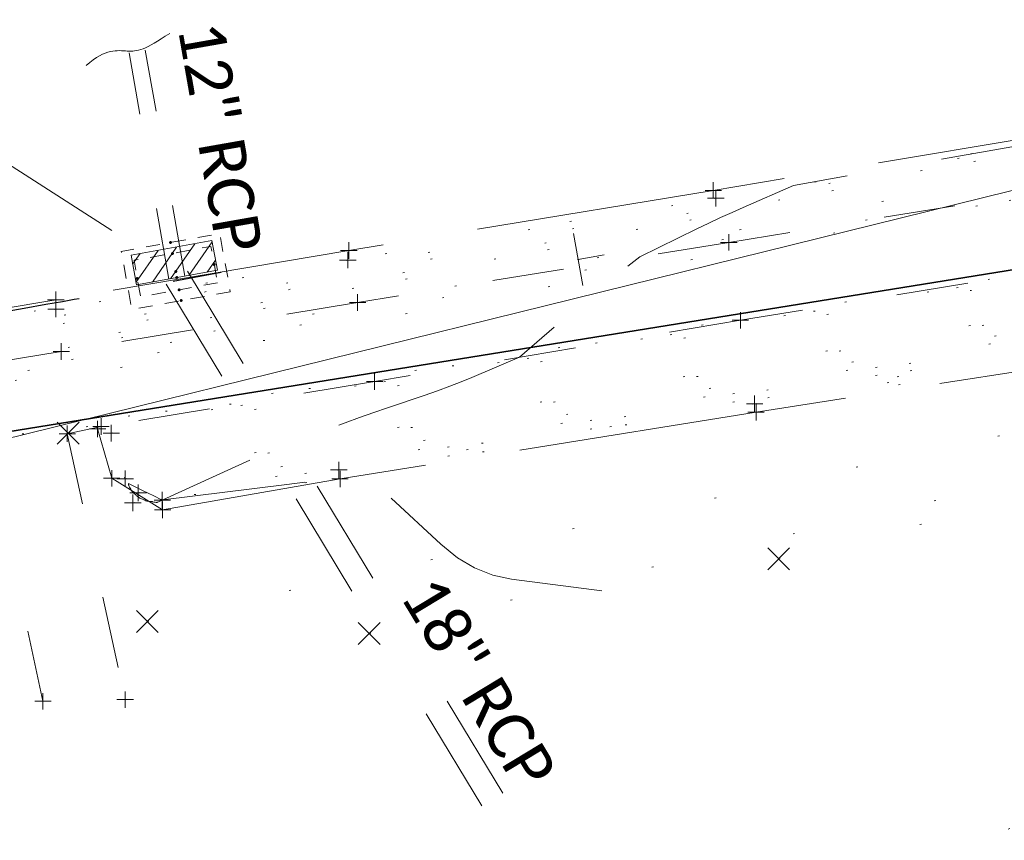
# Model space of a CAD drawing. Extents: x 413123 to 1465301, y 377724 to 504150.
# Tile 224 of 256: x 1463240 to 1463300, y 433819 to 433868. Entities that reach past the tile are written whole.
import ezdxf

# ---------------------------------------------------------------- set-up
doc = ezdxf.new("R2010")
doc.units = 0
doc.header["$MEASUREMENT"] = 0
for name, pattern in [('DGN Style 1', [8.732639, 0.01453, -8.718109]), ('DGN Style 2', [14.530182, 8.718109, -5.812073]), ('DGN Style 3', [20.342255, 14.530182, -5.812073]), ('DGN Style 4', [23.262821, 11.624146, -5.812073, 0.01453, -5.812073]), ('DGN Style 5', [10.171127, 4.359055, -5.812073]), ('DGN Style 6', [27.636406, 10.171127, -5.812073, 0.01453, -5.812073, 0.01453, -5.812073]), ('DGN Style 7', [29.060364, 13.077164, -5.812073, 4.359055, -5.812073]), ('drainage01', [1.599997, 0.849998, -0.749999]), ('ohcombex', [0])]:
    doc.linetypes.add(name, pattern=pattern)
for name, color, linetype, lineweight in [('DR_X_Cells', 151, 'DGN Style 2', 0), ('DR_X_Cells (Construction)', 151, 'DGN Style 2', 0), ('DR_X_Storm_Sewer', 151, 'DGN Style 5', 0), ('DR_X_Text', 7, 'Continuous', 0), ('DT_X_Contour_Major', 132, 'DGN Style 3', 30), ('DT_X_Contour_Minor', 136, 'DGN Style 3', 0), ('DT_X_Terrain_Ground_Line', 92, 'DGN Style 3', 13), ('GK_Drainage_Nodes (Construction)', 7, 'Continuous', 53), ('PV_X_Curb', 120, 'DGN Style 1', 0), ('PV_X_EOP', 7, 'DGN Style 3', 0), ('PV_X_Walk', 120, 'DGN Style 5', 0), ('SN_X_Public', 3, 'Continuous', 0), ('SN_X_Public (Construction)', 3, 'Continuous', 0), ('SV_X_Random_Point (Construction)', 7, 'Continuous', 0), ('UT_X_Overhead_Combined', 30, 'ohcombex', 0)]:
    doc.layers.add(name, color=color, linetype=linetype, lineweight=lineweight)
for name, color, linetype, lineweight, transparency in [('SV_Observation (Construction)', 97, 'DGN Style 1', 0, 0.9), ('SV_Setup (Construction)', 4, 'Continuous', 30, 0.9), ('SV_X_Shot_Marker (Construction)', 40, 'Continuous', 0, 0.5)]:
    doc.layers.add(name, color=color, linetype=linetype, lineweight=lineweight, transparency=transparency)
doc.styles.add('X_Straight-Normal LS 0.50', font='calibril.ttf', dxfattribs={"height": 0.14})
doc.styles.add('X_Straight-Normal LS 0.50_0', font='calibril.ttf')
doc.dimstyles.new('X_Dec-0  Masked  Straight', dxfattribs={"dimtxt": 0.14, "dimasz": 0.14, "dimexe": 0.07, "dimexo": 0.07, "dimgap": 0.07, "dimtad": 1, "dimdec": 0, "dimzin": 3, "dimdsep": 46, "dimtxsty": 'X_Straight-Normal LS 0.50_0', "dimcen": 0, "dimclrd": 7, "dimclre": 7, "dimaunit": 1, "dimadec": 4, "dimazin": 2, "dimtfac": 1, "dimtdec": 0, "dimtofl": 0, "dimtmove": 1, "dimatfit": 1, "dimfxl": 1, "dimtolj": 1, "dimtzin": 3, "dimlwd": 0, "dimlwe": 0, "dimarcsym": 0})

# ---------------------------------------------------------------- blocks, each defined once
blk = doc.blocks.new('SVPT_551')
at = {"layer": 'SV_X_Shot_Marker (Construction)', "transparency": 33554495}
for p, q in [((-0.025, 0), (0.025, 0)), ((0, 0.025), (0, -0.025))]:
    blk.add_line(p, q, dxfattribs=at)
blk.add_point((0, 0), dxfattribs=at)
blk = doc.blocks.new('SVPT_552')
at = {"layer": 'SV_X_Shot_Marker (Construction)', "transparency": 33554495}
for p, q in [((0, 0.025), (0, -0.025)), ((-0.025, 0), (0.025, 0))]:
    blk.add_line(p, q, dxfattribs=at)
blk.add_point((0, 0), dxfattribs=at)
blk = doc.blocks.new('X_121')
at = {"layer": 'SV_X_Random_Point (Construction)', "color": 7, "linetype": 'Continuous', "lineweight": 0, "transparency": 33554559}
for p, q in [((-0.0333, -0.0334), (0.0333, 0.0334)), ((-0.0333, 0.0334), (0.0333, -0.0334))]:
    blk.add_line(p, q, dxfattribs=at)
blk = doc.blocks.new('X_122')
at = {"layer": 'SV_X_Random_Point (Construction)', "color": 7, "linetype": 'Continuous', "lineweight": 0, "transparency": 33554559}
for p, q in [((-0.0333, -0.0334), (0.0333, 0.0334)), ((-0.0333, 0.0334), (0.0333, -0.0334))]:
    blk.add_line(p, q, dxfattribs=at)
blk = doc.blocks.new('SVPT_553')
at = {"layer": 'SV_X_Shot_Marker (Construction)', "transparency": 33554495}
for p, q in [((-0.025, 0), (0.025, 0)), ((0, 0.025), (0, -0.025))]:
    blk.add_line(p, q, dxfattribs=at)
blk.add_point((0, 0), dxfattribs=at)
blk = doc.blocks.new('SVPT_554')
at = {"layer": 'SV_X_Shot_Marker (Construction)', "transparency": 33554495}
for p, q in [((0, 0.025), (0, -0.025)), ((-0.025, 0), (0.025, 0))]:
    blk.add_line(p, q, dxfattribs=at)
blk.add_point((0, 0), dxfattribs=at)
blk = doc.blocks.new('SVPT_555')
at = {"layer": 'SV_X_Shot_Marker (Construction)', "transparency": 33554495}
for p, q in [((-0.025, 0), (0.025, 0)), ((0, 0.025), (0, -0.025))]:
    blk.add_line(p, q, dxfattribs=at)
blk.add_point((0, 0), dxfattribs=at)
blk = doc.blocks.new('SVPT_556')
at = {"layer": 'SV_X_Shot_Marker (Construction)', "transparency": 33554495}
for p, q in [((-0.025, 0), (0.025, 0)), ((0, 0.025), (0, -0.025))]:
    blk.add_line(p, q, dxfattribs=at)
blk.add_point((0, 0), dxfattribs=at)
blk = doc.blocks.new('SVPT_557')
at = {"layer": 'SV_X_Shot_Marker (Construction)', "transparency": 33554495}
for p, q in [((-0.025, 0), (0.025, 0)), ((0, 0.025), (0, -0.025))]:
    blk.add_line(p, q, dxfattribs=at)
blk.add_point((0, 0), dxfattribs=at)
blk = doc.blocks.new('SVPT_558')
at = {"layer": 'SV_X_Shot_Marker (Construction)', "transparency": 33554495}
for p, q in [((-0.025, 0), (0.025, 0)), ((0, 0.025), (0, -0.025))]:
    blk.add_line(p, q, dxfattribs=at)
blk.add_point((0, 0), dxfattribs=at)
blk = doc.blocks.new('SVPT_559')
at = {"layer": 'SV_X_Shot_Marker (Construction)', "transparency": 33554495}
for p, q in [((-0.025, 0), (0.025, 0)), ((0, 0.025), (0, -0.025))]:
    blk.add_line(p, q, dxfattribs=at)
blk.add_point((0, 0), dxfattribs=at)
blk = doc.blocks.new('SVPT_560')
at = {"layer": 'SV_X_Shot_Marker (Construction)', "transparency": 33554495}
for p, q in [((-0.025, 0), (0.025, 0)), ((0, 0.025), (0, -0.025))]:
    blk.add_line(p, q, dxfattribs=at)
blk.add_point((0, 0), dxfattribs=at)
blk = doc.blocks.new('SVPT_561')
at = {"layer": 'SV_X_Shot_Marker (Construction)', "transparency": 33554495}
for p, q in [((-0.025, 0), (0.025, 0)), ((0, 0.025), (0, -0.025))]:
    blk.add_line(p, q, dxfattribs=at)
blk.add_point((0, 0), dxfattribs=at)
blk = doc.blocks.new('SVPT_562')
at = {"layer": 'SV_X_Shot_Marker (Construction)', "transparency": 33554495}
for p, q in [((-0.025, 0), (0.025, 0)), ((0, 0.025), (0, -0.025))]:
    blk.add_line(p, q, dxfattribs=at)
blk.add_point((0, 0), dxfattribs=at)
blk = doc.blocks.new('X_123')
at = {"layer": 'SV_X_Random_Point (Construction)', "color": 7, "linetype": 'Continuous', "lineweight": 0, "transparency": 33554559}
for p, q in [((-0.0333, -0.0334), (0.0333, 0.0334)), ((-0.0333, 0.0334), (0.0333, -0.0334))]:
    blk.add_line(p, q, dxfattribs=at)
blk = doc.blocks.new('X_124')
at = {"layer": 'SV_X_Random_Point (Construction)', "color": 7, "linetype": 'Continuous', "lineweight": 0, "transparency": 33554559}
for p, q in [((-0.0333, -0.0334), (0.0333, 0.0334)), ((-0.0333, 0.0334), (0.0333, -0.0334))]:
    blk.add_line(p, q, dxfattribs=at)
blk = doc.blocks.new('SGN1P_10')
at = {"layer": 'SN_X_Public', "color": 3, "linetype": 'Continuous', "lineweight": 0}
for p, q in [((0, 0.08), (0, -0.08)), ((0, 0), (-0.08, 0))]:
    blk.add_line(p, q, dxfattribs=at)
at = {"layer": 'SN_X_Public (Construction)', "color": 3, "linetype": 'Continuous', "lineweight": 30}
blk.add_point((0, 0), dxfattribs=at)
blk = doc.blocks.new('SVPT_577')
at = {"layer": 'SV_X_Shot_Marker (Construction)', "transparency": 33554495}
for p, q in [((-0.025, 0), (0.025, 0)), ((0, 0.025), (0, -0.025))]:
    blk.add_line(p, q, dxfattribs=at)
blk.add_point((0, 0), dxfattribs=at)
blk = doc.blocks.new('SVPT_578')
at = {"layer": 'SV_X_Shot_Marker (Construction)', "transparency": 33554495}
for p, q in [((-0.025, 0), (0.025, 0)), ((0, 0.025), (0, -0.025))]:
    blk.add_line(p, q, dxfattribs=at)
blk.add_point((0, 0), dxfattribs=at)
blk = doc.blocks.new('SVPT_579')
at = {"layer": 'SV_X_Shot_Marker (Construction)', "transparency": 33554495}
for p, q in [((-0.025, 0), (0.025, 0)), ((0, 0.025), (0, -0.025))]:
    blk.add_line(p, q, dxfattribs=at)
blk.add_point((0, 0), dxfattribs=at)
blk = doc.blocks.new('SVPT_580')
at = {"layer": 'SV_X_Shot_Marker (Construction)', "transparency": 33554495}
for p, q in [((-0.025, 0), (0.025, 0)), ((0, 0.025), (0, -0.025))]:
    blk.add_line(p, q, dxfattribs=at)
blk.add_point((0, 0), dxfattribs=at)
blk = doc.blocks.new('SVPT_581')
at = {"layer": 'SV_X_Shot_Marker (Construction)', "transparency": 33554495}
for p, q in [((-0.025, 0), (0.025, 0)), ((0, 0.025), (0, -0.025))]:
    blk.add_line(p, q, dxfattribs=at)
blk.add_point((0, 0), dxfattribs=at)
blk = doc.blocks.new('SVPT_582')
at = {"layer": 'SV_X_Shot_Marker (Construction)', "transparency": 33554495}
for p, q in [((-0.025, 0), (0.025, 0)), ((0, 0.025), (0, -0.025))]:
    blk.add_line(p, q, dxfattribs=at)
blk.add_point((0, 0), dxfattribs=at)
blk = doc.blocks.new('SVPT_583')
at = {"layer": 'SV_X_Shot_Marker (Construction)', "transparency": 33554495}
for p, q in [((-0.025, 0), (0.025, 0)), ((0, 0.025), (0, -0.025))]:
    blk.add_line(p, q, dxfattribs=at)
blk.add_point((0, 0), dxfattribs=at)
blk = doc.blocks.new('SVPT_584')
at = {"layer": 'SV_X_Shot_Marker (Construction)', "transparency": 33554495}
for p, q in [((-0.025, 0), (0.025, 0)), ((0, 0.025), (0, -0.025))]:
    blk.add_line(p, q, dxfattribs=at)
blk.add_point((0, 0), dxfattribs=at)
blk = doc.blocks.new('CB3-X')
at = {"layer": 'DR_X_Cells', "color": 151, "linetype": 'Continuous', "lineweight": 0}
for p, q in [((-2.5, -0.626), (-1.876, 0)), ((-1.444, -1.833), (0.384, 0)), ((-2.5, -1.759), (-0.746, 0)), ((-0.315, -1.833), (1.514, 0)), ((0.815, -1.833), (2.5, -0.144)), ((1.945, -1.833), (2.5, -1.277))]:
    blk.add_line(p, q, dxfattribs=at)
at = {"layer": 'DR_X_Cells', "color": 151, "linetype": 'drainage01', "lineweight": 0}
blk.add_3dface([(-3.042, 1.417), (3.042, 1.417), (3.042, -2.167), (-3.042, -2.167)], dxfattribs=at)
at = {"layer": 'DR_X_Cells', "color": 151, "linetype": 'Continuous', "lineweight": 0}
blk.add_3dface([(-2.5, 0), (2.5, 0), (2.5, -1.833), (-2.5, -1.833)], dxfattribs=at)
at = {"layer": 'DR_X_Cells (Construction)', "color": 20, "linetype": 'drainage01', "lineweight": 0}
blk.add_3dface([(-2.375, 0.75), (2.375, 0.75), (2.375, -1.5), (-2.375, -1.5)], dxfattribs=at)
at = {"layer": 'GK_Drainage_Nodes (Construction)', "color": 21, "linetype": 'DGN Style 2', "lineweight": 53}
blk.add_point((0, 1.417), dxfattribs=at)
at = {"layer": 'GK_Drainage_Nodes (Construction)', "color": 61, "linetype": 'DGN Style 6', "lineweight": 53}
for p in [(0, 0.75), (-2.375, -0.375), (2.375, -0.375), (0, -1.5)]:
    blk.add_point(p, dxfattribs=at)
at = {"layer": 'GK_Drainage_Nodes (Construction)', "color": 21, "linetype": 'DGN Style 5', "lineweight": 53}
blk.add_point((0, 0), dxfattribs=at)
at = {"layer": 'GK_Drainage_Nodes (Construction)', "color": 40, "linetype": 'DGN Style 4', "lineweight": 53}
blk.add_point((0, 0), dxfattribs=at)
at = {"layer": 'GK_Drainage_Nodes (Construction)', "color": 151, "linetype": 'DGN Style 7', "lineweight": 53}
blk.add_point((0, -0.375), dxfattribs=at)
at = {"layer": 'GK_Drainage_Nodes (Construction)', "color": 223, "linetype": 'DGN Style 1', "lineweight": 53}
blk.add_point((0, -2.167), dxfattribs=at)
blk = doc.blocks.new('SVPT_585')
at = {"layer": 'SV_X_Shot_Marker (Construction)', "transparency": 33554495}
for p, q in [((-0.025, 0), (0.025, 0)), ((0, 0.025), (0, -0.025))]:
    blk.add_line(p, q, dxfattribs=at)
blk.add_point((0, 0), dxfattribs=at)
blk = doc.blocks.new('SVPT_586')
at = {"layer": 'SV_X_Shot_Marker (Construction)', "transparency": 33554495}
for p, q in [((-0.025, 0), (0.025, 0)), ((0, 0.025), (0, -0.025))]:
    blk.add_line(p, q, dxfattribs=at)
blk.add_point((0, 0), dxfattribs=at)
blk = doc.blocks.new('SVPT_587')
at = {"layer": 'SV_X_Shot_Marker (Construction)', "transparency": 33554495}
for p, q in [((-0.025, 0), (0.025, 0)), ((0, 0.025), (0, -0.025))]:
    blk.add_line(p, q, dxfattribs=at)
blk.add_point((0, 0), dxfattribs=at)
blk = doc.blocks.new('SVPT_588')
at = {"layer": 'SV_X_Shot_Marker (Construction)', "transparency": 33554495}
for p, q in [((-0.025, 0), (0.025, 0)), ((0, 0.025), (0, -0.025))]:
    blk.add_line(p, q, dxfattribs=at)
blk.add_point((0, 0), dxfattribs=at)
blk = doc.blocks.new('SVPT_590')
at = {"layer": 'SV_X_Shot_Marker (Construction)', "transparency": 33554495}
for p, q in [((0, 0.025), (0, -0.025)), ((-0.025, 0), (0.025, 0))]:
    blk.add_line(p, q, dxfattribs=at)
blk.add_point((0, 0), dxfattribs=at)
blk = doc.blocks.new('SVPT_591')
at = {"layer": 'SV_X_Shot_Marker (Construction)', "transparency": 33554495}
for p, q in [((0, 0.025), (0, -0.025)), ((-0.025, 0), (0.025, 0))]:
    blk.add_line(p, q, dxfattribs=at)
blk.add_point((0, 0), dxfattribs=at)
blk = doc.blocks.new('SVPT_592')
at = {"layer": 'SV_X_Shot_Marker (Construction)', "transparency": 33554495}
for p, q in [((0, 0.025), (0, -0.025)), ((-0.025, 0), (0.025, 0))]:
    blk.add_line(p, q, dxfattribs=at)
blk.add_point((0, 0), dxfattribs=at)
blk = doc.blocks.new('*U5554', base_point=(1463158.719, 433438.251, 579.585))
at = {"layer": 'DT_X_Contour_Major', "elevation": 575, "flags": 128}
blk.add_lwpolyline([(1463223.445, 433819.884), (1463223.195, 433819.928), (1463223.158, 433819.935), (1463223.153, 433819.94), (1463223.182, 433819.941), (1463223.243, 433819.938), (1463223.45, 433819.927), (1463223.594, 433820.008), (1463223.87, 433820.258), (1463224.278, 433820.68), (1463224.818, 433821.271), (1463226.435, 433823.074), (1463226.877, 433823.625), (1463226.992, 433823.925), (1463226.778, 433823.976), (1463226.237, 433823.775), (1463224.356, 433822.908), (1463223.568, 433822.656), (1463222.613, 433822.552), (1463221.491, 433822.595), (1463220.204, 433822.786), (1463216.547, 433823.492), (1463215.321, 433823.718), (1463214.384, 433823.867), (1463213.735, 433823.94), (1463213.376, 433823.936), (1463212.804, 433823.822), (1463212.556, 433823.898), (1463212.243, 433824.212), (1463211.863, 433824.762), (1463211.417, 433825.55), (1463210.141, 433827.967), (1463209.724, 433828.777), (1463209.43, 433829.392), (1463209.259, 433829.814), (1463209.212, 433830.042), (1463209.249, 433830.39), (1463209.268, 433830.522), (1463209.295, 433830.655), (1463209.33, 433830.79), (1463209.375, 433830.927), (1463209.504, 433831.293), (1463209.557, 433831.431), (1463209.62, 433831.568), (1463209.693, 433831.704), (1463209.776, 433831.841), (1463210.011, 433832.204), (1463210.104, 433832.339), (1463210.208, 433832.471), (1463210.322, 433832.6), (1463210.446, 433832.726), (1463210.792, 433833.058), (1463210.926, 433833.179), (1463211.07, 433833.294), (1463211.224, 433833.403), (1463211.387, 433833.506), (1463211.836, 433833.771), (1463212.008, 433833.866), (1463212.187, 433833.951), (1463212.373, 433834.027), (1463212.567, 433834.093), (1463213.092, 433834.257), (1463213.291, 433834.313), (1463213.492, 433834.356), (1463213.697, 433834.388), (1463213.904, 433834.408), (1463214.462, 433834.445), (1463214.682, 433834.456), (1463214.924, 433834.462), (1463215.188, 433834.463), (1463215.474, 433834.458), (1463216.266, 433834.438), (1463216.551, 433834.427), (1463216.81, 433834.409), (1463217.046, 433834.384), (1463217.256, 433834.352), (1463217.784, 433834.259), (1463218.048, 433834.27), (1463218.443, 433834.375), (1463218.97, 433834.573), (1463219.628, 433834.864), (1463223.007, 433836.44), (1463219.99, 433837.057), (1463219.399, 433837.176), (1463218.919, 433837.269), (1463218.55, 433837.335), (1463218.293, 433837.375), (1463217.755, 433837.445), (1463217.554, 433837.468), (1463217.355, 433837.483), (1463217.158, 433837.49), (1463216.963, 433837.489), (1463216.443, 433837.478), (1463216.252, 433837.47), (1463216.067, 433837.455), (1463215.889, 433837.432), (1463215.717, 433837.402), (1463215.267, 433837.313), (1463214.937, 433837.28), (1463214.283, 433837.251), (1463213.306, 433837.225), (1463212.006, 433837.203), (1463205.183, 433837.103), (1463205.494, 433839.496), (1463205.578, 433839.98), (1463205.7, 433840.406), (1463205.857, 433840.773), (1463206.051, 433841.083), (1463207.042, 433842.393), (1463202.996, 433843.273), (1463202.275, 433843.451), (1463201.846, 433843.607), (1463201.709, 433843.743), (1463201.864, 433843.858), (1463203.268, 433844.342), (1463212.17, 433845.866), (1463213.902, 433846.163), (1463215.283, 433846.401), (1463216.314, 433846.579), (1463216.994, 433846.697), (1463218.34, 433846.934), (1463218.989, 433847.049), (1463219.925, 433847.217), (1463221.148, 433847.438), (1463222.659, 433847.713), (1463227.07, 433848.514), (1463228.739, 433848.816), (1463230.438, 433849.119), (1463232.167, 433849.425), (1463233.925, 433849.732), (1463238.653, 433850.553), (1463240.273, 433850.835), (1463241.589, 433851.065), (1463242.599, 433851.243), (1463243.304, 433851.369), (1463244.776, 433851.635), (1463245.379, 433851.745), (1463246.082, 433851.874), (1463246.885, 433852.023), (1463247.789, 433852.191), (1463252.241, 433853.024)], dxfattribs=at)
at = {"layer": 'DT_X_Contour_Minor', "elevation": 576, "flags": 128}
for points in [[(1463275.379, 433833.648), (1463269.898, 433834.366), (1463268.749, 433834.614), (1463267.649, 433835.049), (1463266.6, 433835.672), (1463265.6, 433836.483), (1463261.051, 433840.705), (1463259.937, 433840.582), (1463259.527, 433840.533), (1463258.772, 433840.441), (1463257.673, 433840.304), (1463256.231, 433840.123), (1463248.696, 433839.176), (1463252.876, 433841.096), (1463253.773, 433841.5), (1463254.672, 433841.886), (1463255.573, 433842.255), (1463256.476, 433842.607), (1463258.887, 433843.523), (1463259.782, 433843.859), (1463260.66, 433844.18), (1463261.519, 433844.485), (1463262.361, 433844.776), (1463264.58, 433845.53), (1463265.386, 433845.81), (1463266.139, 433846.086), (1463266.84, 433846.356), (1463267.487, 433846.621), (1463270.385, 433847.846), (1463273.308, 433850.384), (1463273.915, 433850.907), (1463274.483, 433851.386), (1463275.011, 433851.823), (1463275.5, 433852.216), (1463277.69, 433853.951), (1463281.16, 433855.641), (1463281.893, 433855.994), (1463282.604, 433856.328), (1463283.294, 433856.644), (1463283.962, 433856.941), (1463287.03, 433858.283), (1463300.758, 433860.713), (1463303.407, 433861.181), (1463305.469, 433861.544), (1463306.946, 433861.802), (1463307.838, 433861.956), (1463309.433, 433862.225), (1463310.028, 433862.326), (1463310.62, 433862.425), (1463311.206, 433862.524), (1463311.788, 433862.621), (1463313.333, 433862.88), (1463313.96, 433862.986), (1463314.681, 433863.11), (1463315.497, 433863.252), (1463316.408, 433863.412), (1463318.962, 433863.862), (1463320.007, 433864.048), (1463321.227, 433864.269), (1463322.622, 433864.525), (1463324.191, 433864.816), (1463328.609, 433865.638), (1463330.062, 433865.907), (1463331.106, 433866.099), (1463331.743, 433866.213), (1463331.972, 433866.25), (1463332.038, 433866.244), (1463332.14, 433866.257), (1463332.398, 433866.302), (1463332.811, 433866.377), (1463333.38, 433866.484), (1463336.397, 433867.055)], [(1463246.615, 433840.084), (1463246.612, 433840.089), (1463246.61, 433840.097), (1463246.608, 433840.108), (1463246.607, 433840.12), (1463246.605, 433840.183), (1463246.654, 433840.159), (1463247.464, 433839.76), (1463248.147, 433839.423), (1463248.627, 433839.187), (1463248.659, 433839.171), (1463248.66, 433839.17), (1463248.441, 433839.069), (1463248.397, 433839.05), (1463248.359, 433839.038), (1463248.326, 433839.031), (1463248.3, 433839.03), (1463248.237, 433839.036), (1463248.214, 433839.039), (1463248.192, 433839.043), (1463248.171, 433839.047), (1463248.15, 433839.053), (1463248.097, 433839.068), (1463248.073, 433839.074), (1463248.041, 433839.079), (1463248.001, 433839.084), (1463247.953, 433839.089), (1463247.813, 433839.102), (1463247.764, 433839.107), (1463247.723, 433839.114), (1463247.688, 433839.123), (1463247.661, 433839.134), (1463247.597, 433839.165), (1463247.571, 433839.178), (1463247.54, 433839.192), (1463247.504, 433839.208), (1463247.464, 433839.226), (1463247.349, 433839.277), (1463247.309, 433839.295), (1463247.274, 433839.313), (1463247.245, 433839.329), (1463247.222, 433839.345), (1463247.166, 433839.385), (1463247.143, 433839.402), (1463247.117, 433839.424), (1463247.087, 433839.45), (1463247.053, 433839.481), (1463246.959, 433839.568), (1463246.926, 433839.598), (1463246.899, 433839.623), (1463246.877, 433839.645), (1463246.861, 433839.661), (1463246.825, 433839.699), (1463246.81, 433839.717), (1463246.792, 433839.745), (1463246.771, 433839.782), (1463246.747, 433839.827), (1463246.68, 433839.961), (1463246.657, 433840.006), (1463246.64, 433840.039), (1463246.629, 433840.061), (1463246.623, 433840.071), (1463246.615, 433840.084)]]:
    blk.add_lwpolyline(points, dxfattribs=at)

msp = doc.modelspace()

# ---------------------------------------------------------------- linework, layer by layer
at = {"layer": 'DR_X_Storm_Sewer'}
for p, q in [((1463250.044, 433852.771, 574.833), (1463247.63, 433866.506, 574.833)), ((1463249.059, 433852.598, 574.833), (1463246.645, 433866.333, 574.833))]:
    msp.add_line(p, q, dxfattribs=at)
at = {"layer": 'DR_X_Storm_Sewer', "ltscale": 1.5}
for p, q in [((1463250.194, 433853.073, 574.833), (1463275.783, 433810.752, 574.833)), ((1463248.91, 433852.296, 574.833), (1463274.499, 433809.976, 574.833))]:
    msp.add_line(p, q, dxfattribs=at)
at = {"layer": 'DR_X_Text'}
msp.add_open_spline([(1463244.037, 433865.581), (1463245.232, 433866.627), (1463246.645, 433866.333, 574.833), (1463247.63, 433866.506, 574.833), (1463249.116, 433867.524)], degree=3, dxfattribs=at)
at = {"layer": 'PV_X_Curb'}
msp.add_polyline3d([(1463335.317, 433854.526, 576.839), (1463332.806, 433853.465, 576.919), (1463310.246, 433849.09, 576.944), (1463284.668, 433845.017, 576.447), (1463259.398, 433841, 576.169), (1463248.664, 433839.17, 575.999), (1463246.408, 433840.471, 575.939), (1463245.418, 433843.717, 575.751)], dxfattribs=at)
msp.add_open_spline([(1463314.511, 433862.794, 576.273), (1463311.917, 433862.374, 576.259), (1463309.322, 433861.954, 576.245), (1463306.727, 433861.534, 576.23), (1463298.588, 433860.191, 576.135), (1463290.449, 433858.847, 576.04), (1463282.31, 433857.504, 575.945), (1463274.854, 433856.253, 575.838), (1463267.398, 433855.001, 575.731), (1463259.943, 433853.75, 575.623), (1463254.029, 433852.758, 575.548), (1463248.115, 433851.766, 575.472), (1463242.201, 433850.774, 575.396), (1463234.596, 433849.509, 575.301), (1463226.99, 433848.244, 575.207), (1463219.385, 433846.979, 575.112), (1463212.334, 433845.825, 575.063), (1463205.284, 433844.672, 575.014), (1463198.234, 433843.519, 574.965), (1463191.172, 433842.354, 574.921), (1463184.11, 433841.189, 574.878), (1463177.048, 433840.024, 574.834), (1463168.901, 433838.681, 574.794), (1463160.755, 433837.338, 574.754), (1463152.608, 433835.995, 574.714), (1463145.067, 433834.742, 574.673), (1463137.527, 433833.488, 574.632), (1463129.986, 433832.235, 574.591), (1463128.326, 433831.983, 574.572), (1463126.665, 433831.732, 574.552), (1463125.005, 433831.48, 574.533), (1463122.694, 433831.156, 574.393), (1463120.383, 433830.832, 574.254), (1463118.072, 433830.507, 574.114), (1463109.924, 433829.224, 574.068), (1463101.776, 433827.941, 574.022), (1463093.628, 433826.658, 573.976), (1463084.91, 433825.271, 573.918), (1463076.191, 433823.884, 573.86), (1463067.473, 433822.497, 573.802), (1463061.601, 433821.527, 573.773), (1463055.73, 433820.558, 573.744), (1463049.858, 433819.588, 573.715), (1463040.359, 433818.084, 573.681), (1463030.86, 433816.58, 573.647), (1463021.361, 433815.076, 573.613), (1463017.914, 433814.544, 573.604), (1463014.466, 433814.013, 573.595), (1463011.018, 433813.481, 573.586), (1463009.398, 433813.189, 573.703), (1463007.778, 433812.896, 573.82), (1463006.158, 433812.604, 573.936), (1462999.188, 433811.534, 573.913), (1462992.218, 433810.465, 573.89), (1462985.248, 433809.395, 573.866), (1462977.089, 433808.132, 573.841), (1462968.93, 433806.868, 573.816), (1462960.771, 433805.605, 573.791), (1462957.691, 433805.1, 573.793), (1462954.611, 433804.595, 573.795), (1462951.532, 433804.09, 573.796), (1462949.879, 433803.802, 573.648), (1462948.226, 433803.514, 573.501), (1462946.573, 433803.227, 573.353), (1462945.284, 433802.904, 573.333), (1462943.995, 433802.582, 573.313), (1462942.706, 433802.259, 573.293), (1462941.766, 433802.024, 573.278), (1462939.868, 433800.855, 573.224), (1462937.326, 433798.115, 573.134), (1462933.778, 433791.828, 574.138), (1462930.911, 433785.514, 574.931), (1462932.265, 433780.89, 573.618), (1462932.372, 433780.523, 573.514), (1462932.479, 433780.156, 573.41), (1462932.587, 433779.789, 573.306)], degree=3, knots=[0, 0, 0, 0, 0.041667, 0.041667, 0.041667, 0.083333, 0.083333, 0.083333, 0.125, 0.125, 0.125, 0.166667, 0.166667, 0.166667, 0.208333, 0.208333, 0.208333, 0.25, 0.25, 0.25, 0.291667, 0.291667, 0.291667, 0.333333, 0.333333, 0.333333, 0.375, 0.375, 0.375, 0.416667, 0.416667, 0.416667, 0.458333, 0.458333, 0.458333, 0.5, 0.5, 0.5, 0.541667, 0.541667, 0.541667, 0.583333, 0.583333, 0.583333, 0.625, 0.625, 0.625, 0.666667, 0.666667, 0.666667, 0.708333, 0.708333, 0.708333, 0.75, 0.75, 0.75, 0.791667, 0.791667, 0.791667, 0.833333, 0.833333, 0.833333, 0.875, 0.875, 0.875, 0.916667, 0.916667, 0.916667, 0.921384, 0.927711, 0.935073, 0.958333, 0.958333, 0.958333, 1, 1, 1, 1], dxfattribs=at)
at = {"layer": 'PV_X_EOP'}
for points in [[(1463373.676, 433850.039, 577.141), (1463371.766, 433864.184, 577.091), (1463358.298, 433862.126, 577.072), (1463335.655, 433858.364, 576.684), (1463336.175, 433856.51, 576.746), (1463332.758, 433852.912, 576.776), (1463310.29, 433848.485, 576.842), (1463284.754, 433844.505, 576.414), (1463259.47, 433840.452, 575.972), (1463248.684, 433838.576, 575.852), (1463245.594, 433840.493, 575.735), (1463244.707, 433843.589, 575.655)], [(1463306.529, 433862.042, 575.698), (1463282.153, 433857.988, 575.417), (1463260.003, 433854.331, 575.126), (1463242.198, 433851.333, 574.837), (1463219.234, 433847.553, 574.627), (1463198.209, 433844.119, 574.415), (1463176.954, 433840.549, 574.302), (1463152.428, 433836.491, 574.224), (1463129.921, 433832.795, 574.035), (1463124.996, 433832.001, 574.006), (1463117.86, 433830.906, 573.955), (1463093.646, 433827.15, 573.852), (1463067.38, 433822.912, 573.686), (1463049.723, 433820.11, 573.633), (1463021.586, 433815.648, 573.529), (1463005.904, 433813.172, 573.522), (1462974.596, 433808.259, 573.351), (1462961.028, 433806.106, 573.31), (1462949.261, 433804.283, 573.326), (1462949.173, 433805.031, 573.321)]]:
    msp.add_polyline3d(points, dxfattribs=at)
at = {"layer": 'PV_X_Walk'}
for points in [[(1463306.882, 433858.682, 576.34), (1463283.102, 433854.827, 576.075), (1463260.537, 433851.176, 575.764), (1463242.528, 433848.2, 575.589), (1463219.637, 433844.446, 575.212), (1463198.393, 433840.983, 574.854), (1463177.424, 433837.468, 574.792), (1463152.987, 433833.469, 574.59), (1463130.894, 433829.782, 574.506), (1463125.256, 433829.01, 574.482), (1463125.026, 433831.483, 574.531)], [(1463307.662, 433853.971, 576.503), (1463283.803, 433850.092, 576.173), (1463261.568, 433846.37, 575.887), (1463244.942, 433843.639, 575.664), (1463242.892, 433843.204, 575.679), (1463246.411, 433827.05, 575.599)], [(1463241.414, 433826.946, 575.632), (1463238.035, 433842.512, 575.596), (1463220.056, 433839.6, 575.291), (1463199.11, 433836.083, 574.881), (1463177.508, 433832.568, 574.855), (1463153.417, 433828.529, 574.636), (1463131.462, 433824.932, 574.574), (1463126.3, 433824.104, 574.541), (1463119.211, 433822.979, 574.301), (1463119.104, 433824.23, 574.277), (1463094.567, 433820.357, 574.07), (1463068.161, 433816.196, 573.972), (1463050.421, 433813.396, 573.92), (1463022.7, 433809.187, 573.81), (1463008.527, 433806.883, 574.058), (1462985.992, 433803.611, 573.984), (1462961.515, 433800.148, 573.928), (1462942.208, 433797.305, 573.378), (1462935.366, 433794.576, 573.707)]]:
    msp.add_polyline3d(points, dxfattribs=at)
at = {"layer": 'SV_Observation (Construction)', "transparency": 33554434}
for p, q in [((1463502.075, 433902.139, 578.695), (1463144.66, 433828.08, 574.66)), ((1463144.67, 433828.081, 574.668), (1463476.482, 433881.547, 578.84)), ((1463242.938, 433843.232, 575.676), (1463476.482, 433881.547, 578.84)), ((1463244.734, 433843.494, 575.657), (1463476.482, 433881.547, 578.84)), ((1463245.565, 433843.234, 575.779), (1463476.482, 433881.547, 578.84)), ((1463245.594, 433840.493, 575.735), (1463476.482, 433881.547, 578.84)), ((1463246.408, 433840.471, 575.939), (1463476.482, 433881.547, 578.84)), ((1463246.877, 433839.004, 575.794), (1463476.482, 433881.547, 578.84)), ((1463247.202, 433839.611, 576.089), (1463476.482, 433881.547, 578.84)), ((1463247.757, 433831.799, 575.632), (1463476.482, 433881.547, 578.84)), ((1463248.664, 433839.17, 575.999), (1463476.482, 433881.547, 578.84)), ((1463248.684, 433838.576, 575.852), (1463476.482, 433881.547, 578.84)), ((1463259.398, 433841, 576.169), (1463476.482, 433881.547, 578.84)), ((1463259.47, 433840.452, 575.972), (1463476.482, 433881.547, 578.84)), ((1463261.247, 433831.072, 575.848), (1463476.482, 433881.547, 578.84)), ((1463273.94, 433853.787, 575.849), (1463476.482, 433881.547, 578.84)), ((1463275.141, 433810.364, 574.788), (1463476.482, 433881.547, 578.84)), ((1463284.668, 433845.017, 576.447), (1463476.482, 433881.547, 578.84)), ((1463284.754, 433844.505, 576.414), (1463476.482, 433881.547, 578.84)), ((1463286.132, 433835.609, 576.115), (1463476.482, 433881.547, 578.84)), ((1463318.455, 433862.456, 576.276), (1463144.66, 433828.08, 574.66)), ((1463306.529, 433862.042, 575.698), (1463144.66, 433828.08, 574.66)), ((1463306.727, 433861.534, 576.23), (1463144.66, 433828.08, 574.66)), ((1463306.882, 433858.682, 576.34), (1463144.66, 433828.08, 574.66)), ((1463282.153, 433857.988, 575.417), (1463144.66, 433828.08, 574.66)), ((1463282.31, 433857.504, 575.945), (1463144.66, 433828.08, 574.66)), ((1463283.102, 433854.827, 576.075), (1463144.66, 433828.08, 574.66)), ((1463260.003, 433854.331, 575.126), (1463144.66, 433828.08, 574.66)), ((1463307.662, 433853.971, 576.503), (1463144.66, 433828.08, 574.66)), ((1463259.943, 433853.75, 575.623), (1463144.66, 433828.08, 574.66)), ((1463249.552, 433852.684, 574.833), (1463144.66, 433828.08, 574.66)), ((1463242.198, 433851.333, 574.837), (1463144.66, 433828.08, 574.66)), ((1463260.537, 433851.176, 575.764), (1463144.66, 433828.08, 574.66)), ((1463242.201, 433850.774, 575.396), (1463144.66, 433828.08, 574.66)), ((1463283.803, 433850.092, 576.173), (1463144.66, 433828.08, 574.66)), ((1463242.528, 433848.2, 575.589), (1463144.66, 433828.08, 574.66)), ((1463261.568, 433846.37, 575.887), (1463144.66, 433828.08, 574.66)), ((1463244.942, 433843.639, 575.664), (1463144.66, 433828.08, 574.66)), ((1463242.892, 433843.204, 575.679), (1463144.66, 433828.08, 574.66)), ((1463246.411, 433827.05, 575.599), (1463144.66, 433828.08, 574.66)), ((1463241.414, 433826.946, 575.632), (1463144.66, 433828.08, 574.66))]:
    msp.add_line(p, q, dxfattribs=at)
at = {"layer": 'SV_Setup (Construction)', "transparency": 33554434}
for p, q in [((1463144.66, 433828.08, 574.66), (1463476.482, 433881.547, 578.84)), ((1463476.482, 433881.547, 578.84), (1463144.66, 433828.08, 574.66)), ((1463476.482, 433881.547, 578.84), (1463144.66, 433828.08, 574.66))]:
    msp.add_line(p, q, dxfattribs=at)
at = {"layer": 'UT_X_Overhead_Combined'}
msp.add_polyline3d([(1462695.019, 433769.005, 574.747), (1462799.899, 433775.031, 578.096), (1462943.962, 433795.508, 583.08), (1463122.565, 433824.113, 574.438), (1463213.921, 433836.648, 574.956), (1463318.455, 433862.456, 576.276)], dxfattribs=at)

# ---------------------------------------------------------------- block references
at = {"layer": 'DR_X_Cells', "color": 151, "linetype": 'Continuous', "lineweight": 0, "rotation": 190.2566944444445}
msp.add_blockref('CB3-X', (1463249.552, 433852.684, 574.833), dxfattribs=at)
at = {"layer": 'DT_X_Terrain_Ground_Line'}
msp.add_blockref('*U5554', (1463158.719, 433438.251, 579.585), dxfattribs=at)
at = {"layer": 'SN_X_Public', "color": 3, "linetype": 'Continuous', "lineweight": 0, "xscale": 20, "yscale": 20, "zscale": 20, "rotation": 190}
msp.add_blockref('SGN1P_10', (1463273.94, 433853.787, 575.849), dxfattribs=at)
at = {"layer": 'SV_X_Random_Point (Construction)', "color": 7, "linetype": 'Continuous', "lineweight": 0, "transparency": 33554559, "xscale": 20, "yscale": 20, "zscale": 20}
for name, p in [('X_123', (1463242.938, 433843.232, 575.676)), ('X_121', (1463286.132, 433835.609, 576.115)), ('X_124', (1463247.757, 433831.799, 575.632)), ('X_122', (1463261.247, 433831.072, 575.848))]:
    msp.add_blockref(name, p, dxfattribs=at)
at = {"layer": 'SV_X_Shot_Marker (Construction)', "transparency": 33554495, "xscale": 20, "yscale": 20, "zscale": 20}
for name, p in [('SVPT_580', (1463282.153, 433857.988, 575.417)), ('SVPT_579', (1463282.31, 433857.504, 575.945)), ('SVPT_578', (1463283.102, 433854.827, 576.075)), ('SVPT_581', (1463260.003, 433854.331, 575.126)), ('SVPT_582', (1463259.943, 433853.75, 575.623)), ('SVPT_592', (1463242.198, 433851.333, 574.837)), ('SVPT_583', (1463260.537, 433851.176, 575.764)), ('SVPT_591', (1463242.201, 433850.774, 575.396)), ('SVPT_577', (1463283.803, 433850.092, 576.173)), ('SVPT_590', (1463242.528, 433848.2, 575.589)), ('SVPT_584', (1463261.568, 433846.37, 575.887)), ('SVPT_551', (1463284.668, 433845.017, 576.447)), ('SVPT_552', (1463284.754, 433844.505, 576.414)), ('SVPT_586', (1463242.892, 433843.204, 575.679)), ('SVPT_561', (1463244.734, 433843.494, 575.657)), ('SVPT_585', (1463244.942, 433843.639, 575.664)), ('SVPT_562', (1463245.565, 433843.234, 575.779)), ('SVPT_554', (1463259.398, 433841, 576.169)), ('SVPT_560', (1463245.594, 433840.493, 575.735)), ('SVPT_559', (1463246.408, 433840.471, 575.939)), ('SVPT_553', (1463259.47, 433840.452, 575.972)), ('SVPT_558', (1463247.202, 433839.611, 576.089)), ('SVPT_557', (1463246.877, 433839.004, 575.794)), ('SVPT_555', (1463248.664, 433839.17, 575.999)), ('SVPT_556', (1463248.684, 433838.576, 575.852)), ('SVPT_587', (1463246.411, 433827.05, 575.599)), ('SVPT_588', (1463241.414, 433826.946, 575.632))]:
    msp.add_blockref(name, p, dxfattribs=at)

# ---------------------------------------------------------------- texts
at = {"layer": 'DR_X_Text', "linetype": 'Continuous', "style": 'X_Straight-Normal LS 0.50'}
for s, rotation, p in [('12" RCP', 279.96787, (1463249.587, 433867.923, 574.833)), ('18" RCP', 301.15906, (1463263.048, 433833.387, 574.833))]:
    msp.add_text(s, height=2.8, rotation=rotation, dxfattribs=at).set_placement(p)

# ---------------------------------------------------------------- leaders
at = {"layer": 'DR_X_Text', "color": 7, "linetype": 'Continuous', "lineweight": 0, "annotation_type": 0, "has_hookline": 1, "hookline_direction": 1, "text_width": 26.966}
msp.add_leader([(1463245.606, 433855.544), (1463232.83, 433863.719), (1463232.69, 433863.719)], dimstyle='X_Dec-0  Masked  Straight', override={"dimscale": 0, "dimtxt": 0.14, "dimasz": 0.14, "dimtad": 0}, dxfattribs=at)

doc.saveas('drawing.dxf')
